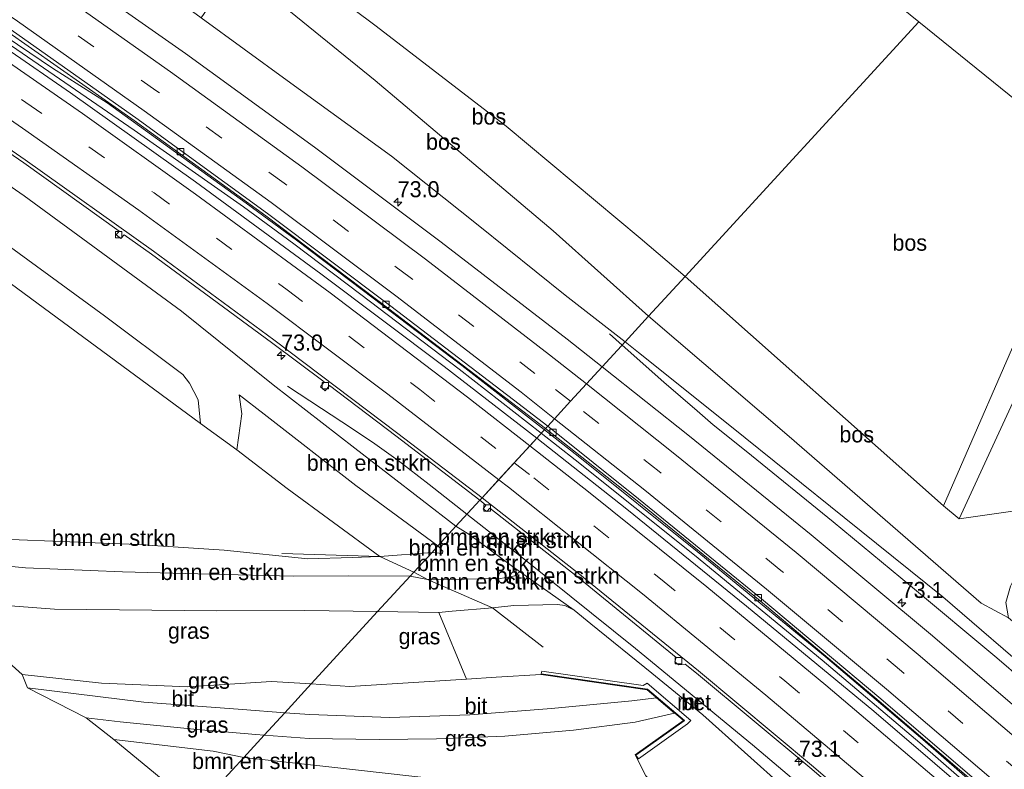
# Model space of a CAD drawing. Header units: millimetres. Extents: x 180000 to 190000, y 466229 to 468626.
# Tile 139 of 202: x 185018 to 185171, y 468093 to 468209. Entities that reach past the tile are written whole.
import ezdxf
from ezdxf.enums import TextEntityAlignment as Align

# ---------------------------------------------------------------- set-up
doc = ezdxf.new("R2010")
doc.units = ezdxf.units.MM
doc.linetypes.add('39strp', pattern=[12, 3, -9])
for name, color, linetype, lineweight in [('af-b5-muur', 8, 'muur', 18), ('af-bs-rasterhekwerk', 8, 'hekwerk', 18), ('as-bs-kilometr', 13, 'Continuous', 18), ('bp-b5-bomenstruiken', 93, 'Continuous', 18), ('bp-b5-bos', 93, 'Continuous', 18), ('bp-b5-grasland', 93, 'Continuous', 18), ('gr-bs-geleiderail', 213, 'geleiderail', 18), ('gw-bs-kruinlijn', 93, 'Continuous', 18), ('gw-bs-teenlijn', 93, 'Continuous', 18), ('kd-bs-opnamedtmgrens', 173, 'Continuous', 18), ('mk-bs-39streep 0.15', 8, '39strp', 18), ('mk-bs-streep 0.15', 8, 'Continuous', 18), ('og-bs-hulpgeometrie', 53, 'Continuous', 18), ('vh-b5-verh_soort', 8, 'Continuous', 18), ('wh-bs-kolk', 8, 'Continuous', 18)]:
    doc.layers.add(name, color=color, linetype=linetype, lineweight=lineweight)
doc.styles.add('rtw_iso', font='iso-rtw.shx')
doc.linetypes.add('geleiderail', pattern='A,2,-1,[175,RTW.shx,S=0.5,R=0,X=0,Y=0],-1', length=4)
doc.linetypes.add('hekwerk', pattern='A,7,-1.5,[1,RTW.shx,S=0.75,R=0,X=0,Y=0],-1.5', length=10)
doc.linetypes.add('muur', pattern='A,8,-1,[6,RTW.shx,S=0.75,R=90,X=0,Y=0],-1', length=10)

# ---------------------------------------------------------------- blocks, each defined once
blk = doc.blocks.new('kolk')
blk.add_lwpolyline([(-0.5, -0.5), (0.5, -0.5), (0.5, 0.5), (-0.5, 0.5)], close=True)
blk = doc.blocks.new('dtbattr-r')
at = {"style": 'rtw_iso'}
blk.add_attdef('TAG', text='', height=2.5, dxfattribs=at).set_placement((0, 0), align=Align.MIDDLE_CENTER)
blk = doc.blocks.new('hecto')
for p, q in [((0, 0.625), (-0.625, 0)), ((0, -0.625), (0, 0.625)), ((-0.625, 0), (0.625, 0)), ((0.625, 0), (0, -0.625))]:
    blk.add_line(p, q)
blk = doc.blocks.new('dtbattr')
at = {"style": 'rtw_iso'}
blk.add_attdef('TAG', (0.59, 0.87), '', height=2.5, dxfattribs=at)

msp = doc.modelspace()

# ---------------------------------------------------------------- linework, layer by layer
at = {"layer": 'af-b5-muur'}
msp.add_polyline3d([(185121.25, 468100.11, 53.06), (185113.72, 468094.74, 48.51), (185113.66, 468094.82, 47.93), (185121.16, 468100.17, 47.93), (185121.11, 468100.21, 53.19), (185115.52, 468104.93, 53.19), (185115.49, 468104.95, 47.85), (185098.99, 468107.31, 47.81), (185099.01, 468107.41, 48.22), (185115.54, 468105.05, 53.06), (185121.32, 468100.16, 53.06)], close=True, dxfattribs=at)
at = {"layer": 'af-bs-rasterhekwerk'}
for points in [[(184765.83, 468314.19, 43.49), (184805.11, 468294.77, 44.57), (184844.49, 468274.42, 45.53), (184874.89, 468257.14, 46.45), (184914.75, 468233.03, 47.47), (184922.44, 468228.24, 47.58), (184957.22, 468205.96, 48.12), (184991.76, 468184, 48.79), (185013.3, 468170.47, 49.47), (185045.96, 468146.43, 50.68)], [(185121.43, 468169.33, 50.97), (185114.4, 468175.3, 50.97), (185093.55, 468192.74, 49.56), (185073.09, 468208.43, 49.35), (185055.94, 468221.33, 48.84), (185034.61, 468236.48, 48.47), (185017.67, 468248.36, 48.17)], [(185121.43, 468169.33, 50.97), (185161.64, 468133.58, 52.91)], [(185045.96, 468146.43, 50.68), (185051.63, 468142.33, 51.32), (185059.42, 468136.27, 51.71)], [(185073.86, 468125.68, 52.1), (185059.42, 468136.27, 51.71)], [(185180.46, 468133.91, 53.08), (185164.08, 468131.57, 53), (185161.64, 468133.58, 52.91)], [(185058.61, 468126.15, 52.01), (185073.86, 468125.68, 52.1)], [(185079.16, 468123.25, 52.61), (185073.86, 468125.68, 52.1)], [(185099.32, 468111.57, 50.1), (185091.42, 468117.72, 53.12), (185081.28, 468122.14, 52.85), (185079.16, 468123.25, 52.61)], [(185113.66, 468094.82, 47.93), (185115.32, 468091.54, 47.44), (185119, 468088.11, 47.55), (185123.22, 468084.07, 47.38), (185130.76, 468077.66, 46.88), (185136.04, 468073.48, 46.49)]]:
    msp.add_polyline3d(points, dxfattribs=at)
at = {"layer": 'bp-b5-bomenstruiken'}
for points in [[(185045.57, 468150.07, 50.1), (185045.96, 468146.43, 50.68), (185013.3, 468170.47, 49.47), (184991.76, 468184, 48.79), (184957.22, 468205.96, 48.12), (184922.44, 468228.24, 47.58), (184914.75, 468233.03, 47.47), (184874.89, 468257.14, 46.45), (184844.49, 468274.42, 45.53), (184805.11, 468294.77, 44.57), (184765.83, 468314.19, 43.49), (184767.93, 468316.99, 44.06), (184808.88, 468296.73, 44.82), (184847.92, 468276.68, 45.85), (184882.21, 468257.96, 46.92), (184912.96, 468240.57, 47.62), (184948.17, 468218.42, 48.33), (184982.22, 468196.67, 48.42), (185005.72, 468181.61, 49.75), (185030.98, 468163.17, 49.68), (185043.21, 468154.06, 50.11), (185044.26, 468152.68, 50.14)], [(185246.77, 468136.88, 53.4), (185223.62, 468133.67, 53.47), (185199.07, 468131.12, 53.36), (185180.46, 468133.91, 53.08), (185164.08, 468131.57, 53), (185175.53, 468156.33, 52.44), (185189.27, 468183.33, 51.58)], [(185082, 468126.34, 52.5), (185073.86, 468125.68, 52.1), (185059.42, 468136.27, 51.71), (185051.63, 468142.33, 51.32), (185052.41, 468147.94, 51.18), (185051.98, 468150.9, 51.13), (185055.87, 468147.87, 51.33), (185070.14, 468136.76, 51.54), (185082.93, 468127.36, 52.44)], [(185049.63, 468126.69, 51.94), (185062.64, 468125.35, 52.18), (185069.58, 468125.53, 52.18), (185073.86, 468125.68, 52.1), (185079.16, 468123.25, 52.61), (185078.58, 468122.62, 52.96), (185068.95, 468122.67, 52.9), (185060.36, 468122.63, 52.51), (185047.49, 468122.92, 52.37), (185033.78, 468123.31, 52.38), (185018.68, 468123.93, 52.24), (185002.92, 468125.45, 52.01), (184996.79, 468125.39, 51.93), (184989.54, 468130.58, 50.95), (185015.08, 468128.37, 51.27), (185036.12, 468127.59, 51.67)], [(185087.91, 468129.07, 53.24), (185094.53, 468124.14, 53.41), (185095.08, 468123.51, 53.41), (185094.95, 468122.69, 53.38), (185092.68, 468122.29, 53.29), (185087.05, 468122.15, 53.06), (185081.28, 468122.14, 52.85), (185079.16, 468123.25, 52.61), (185082, 468126.34, 52.5), (185083.63, 468126.14, 52.4), (185083.67, 468126.53, 52.38), (185082.93, 468127.36, 52.44), (185085.72, 468130.4, 53.01)], [(185083.67, 468126.53, 52.38), (185083.63, 468126.14, 52.4), (185082, 468126.34, 52.5), (185082.93, 468127.36, 52.44)], [(185082, 468126.34, 52.5), (185079.16, 468123.25, 52.61), (185073.86, 468125.68, 52.1)], [(185047.49, 468122.92, 52.37), (185060.36, 468122.63, 52.51), (185068.95, 468122.67, 52.9), (185078.58, 468122.62, 52.96), (185073.53, 468117.11, 52.87), (185062.17, 468117.27, 52.69), (185048.51, 468117.26, 52.62), (185023.19, 468117.47, 52.49), (185005.3, 468118.86, 52.4), (184996.79, 468125.39, 51.93), (185002.92, 468125.45, 52.01), (185018.68, 468123.93, 52.24), (185033.78, 468123.31, 52.38)], [(185079.16, 468123.25, 52.61), (185081.28, 468122.14, 52.85), (185078.58, 468122.62, 52.96)], [(185094.53, 468124.14, 53.41), (185104.14, 468117.32, 53.6), (185102.7, 468118.09, 53.61), (185101.52, 468118.2, 53.6), (185094.72, 468118.09, 53.29), (185091.42, 468117.72, 53.12), (185081.28, 468122.14, 52.85), (185087.05, 468122.15, 53.06), (185092.68, 468122.29, 53.29), (185094.95, 468122.69, 53.38), (185095.08, 468123.51, 53.41)], [(185085.14, 468117.17, 53.02), (185083.06, 468116.98, 53.03), (185073.53, 468117.11, 52.87), (185078.58, 468122.62, 52.96), (185081.28, 468122.14, 52.85), (185091.42, 468117.72, 53.12)], [(185052.69, 468094.4, 47.63), (185045.45, 468086.52, 46.03), (185032.43, 468097.18, 47.72), (185047.93, 468095.38, 47.61)]]:
    msp.add_polyline3d(points, close=True, dxfattribs=at)
for points in [[(184897.56, 468260.01, 49.75), (184947.51, 468229.89, 50.59), (184988.95, 468202.31, 51.4), (185018.47, 468181.85, 52.03), (185042.97, 468163.91, 52.16), (185057.24, 468152.43, 52.28), (185070, 468142.57, 52.67), (185085.72, 468130.4, 53.01), (185082.93, 468127.36, 52.44), (185070.14, 468136.76, 51.54), (185055.87, 468147.87, 51.33), (185051.98, 468150.9, 51.13), (185052.41, 468147.94, 51.18), (185051.63, 468142.33, 51.32), (185045.96, 468146.43, 50.68), (185045.57, 468150.07, 50.1), (185044.26, 468152.68, 50.14), (185043.21, 468154.06, 50.11), (185030.98, 468163.17, 49.68), (185005.72, 468181.61, 49.75), (184982.22, 468196.67, 48.42), (184948.17, 468218.42, 48.33), (184912.96, 468240.57, 47.62)], [(185115.32, 468091.54, 47.44), (185113.66, 468094.82, 47.93), (185113.72, 468094.74, 48.51), (185114.16, 468094.16, 48.01), (185121.8, 468099.62, 53.17), (185122.31, 468100.17, 53.17), (185115.48, 468105.97, 53.13), (185114.89, 468105.6, 53.02), (185099.09, 468107.86, 48.22), (185099.01, 468107.41, 48.22), (185098.99, 468107.31, 47.81), (185091.97, 468106.91, 47.99), (185087.37, 468106.6, 47.93), (185083.06, 468116.98, 53.03), (185085.14, 468117.17, 53.02), (185091.42, 468117.72, 53.12), (185094.72, 468118.09, 53.29), (185101.52, 468118.2, 53.6), (185102.7, 468118.09, 53.61), (185104.14, 468117.32, 53.6), (185106.74, 468115.23, 53.58), (185116.25, 468107.53, 53.71), (185124.19, 468101.03, 53.91), (185137.13, 468089.43, 54.14)], [(185045.45, 468086.52, 46.03), (185052.69, 468094.4, 47.63), (185065.92, 468092.92, 47.6), (185083.46, 468090.94, 47.62)]]:
    msp.add_polyline3d(points, dxfattribs=at)
at = {"layer": 'bp-b5-bos'}
for points in [[(185013.2, 468304.08, 46.78), (185018.01, 468301.61, 46.78), (185022.72, 468298.61, 46.79), (185029.73, 468293.17, 47.08), (185039.21, 468285.72, 47.41), (185047.55, 468279.49, 47.7), (185062.49, 468267.73, 47.99), (185077.06, 468256.43, 48.37), (185094.19, 468243.51, 48.77), (185105.83, 468234.46, 49.1), (185108.83, 468232.56, 49.18), (185112.66, 468231.25, 49.18), (185117.02, 468230.59, 49.21), (185133.21, 468228.89, 49.62), (185157.83, 468208.99, 50.49), (185121.43, 468169.33, 50.97), (185114.4, 468175.3, 50.97), (185093.55, 468192.74, 49.56), (185073.09, 468208.43, 49.35), (185055.94, 468221.33, 48.84), (185034.61, 468236.48, 48.47), (185017.67, 468248.36, 48.17)], [(185208.77, 468078.53, 55.17), (185192.13, 468093.04, 54.99), (185176.98, 468106.15, 54.73), (185161.56, 468119.44, 54.61), (185146.17, 468131.75, 54.34), (185128.63, 468145.87, 54.1), (185114.18, 468157.46, 53.75), (185112.07, 468159.12, 53.73), (185115.73, 468163.11, 52.2), (185137.63, 468144.36, 52.82), (185167.49, 468118.43, 53.21), (185171.77, 468116.12, 53.04), (185175.59, 468112.93, 51.04), (185175.7, 468112.59, 51.04), (185175.75, 468112.5, 47.84), (185177.98, 468110.88, 47.7), (185180.89, 468108.6, 47.76), (185182.3, 468107.73, 47.62), (185197.98, 468106.94, 47.66), (185214.16, 468106.89, 47.66), (185218.32, 468105.43, 49.64), (185216.52, 468098.42, 50.68), (185215.45, 468096.11, 50.2), (185213.67, 468088.18, 51.28)]]:
    msp.add_polyline3d(points, dxfattribs=at)
for points in [[(185069.58, 468125.53, 52.18), (185062.64, 468125.35, 52.18), (185049.63, 468126.69, 51.94), (185036.12, 468127.59, 51.67), (185015.08, 468128.37, 51.27), (184989.54, 468130.58, 50.95), (184842.97, 468224.82, 47.23), (184886.05, 468227.62, 47.53), (184913.76, 468228.55, 47.5), (184922.44, 468228.24, 47.58), (184957.22, 468205.96, 48.12), (184991.76, 468184, 48.79), (185013.3, 468170.47, 49.47), (185045.96, 468146.43, 50.68), (185051.63, 468142.33, 51.32), (185059.42, 468136.27, 51.71), (185073.86, 468125.68, 52.1)], [(185121.43, 468169.33, 50.97), (185115.73, 468163.11, 52.2), (185100.85, 468176.4, 51.42), (185073.15, 468199.83, 49.89), (185051.47, 468217.46, 49.17), (185055.94, 468221.33, 48.84), (185073.09, 468208.43, 49.35), (185093.55, 468192.74, 49.56), (185114.4, 468175.3, 50.97)], [(185115.73, 468163.11, 52.2), (185112.07, 468159.12, 53.73), (185102.75, 468166.42, 53.61), (185089.2, 468177.32, 53.33), (185075.69, 468188.04, 52.9), (185059.46, 468199.81, 52.59), (185046.05, 468209.61, 52.36), (185051.47, 468217.46, 49.17), (185073.15, 468199.83, 49.89), (185100.85, 468176.4, 51.42)], [(185175.41, 468165.15, 51.91), (185161.64, 468133.58, 52.91), (185121.43, 468169.33, 50.97), (185157.83, 468208.99, 50.49), (185185.96, 468186.25, 51.48)], [(185161.64, 468133.58, 52.91), (185164.08, 468131.57, 53), (185180.46, 468133.91, 53.08), (185199.07, 468131.12, 53.36), (185181.55, 468128.18, 53.35), (185174.04, 468124.45, 52.99), (185173.2, 468123.36, 52.98), (185172.08, 468121.1, 53.05), (185171.38, 468118.55, 53.01), (185171.77, 468116.12, 53.04), (185167.49, 468118.43, 53.21), (185137.63, 468144.36, 52.82), (185115.73, 468163.11, 52.2), (185121.43, 468169.33, 50.97)]]:
    msp.add_polyline3d(points, close=True, dxfattribs=at)
at = {"layer": 'bp-b5-grasland'}
for points in [[(184918.25, 468293.12, 50.06), (184949.73, 468273.66, 50.79), (184979.43, 468254.71, 51.37), (184999.69, 468241.08, 51.73), (185017.91, 468228.82, 51.96), (185042.79, 468212, 52.3), (185046.05, 468209.61, 52.36), (185059.46, 468199.81, 52.59), (185075.69, 468188.04, 52.9), (185089.2, 468177.32, 53.33), (185102.75, 468166.42, 53.61), (185112.07, 468159.12, 53.73), (185108.48, 468155.21, 53.86), (185103.07, 468159.53, 53.82), (185083.43, 468174.65, 53.51), (185063.68, 468189.45, 53.17), (185043.63, 468204.02, 52.81), (185023.55, 468218.18, 52.37), (185003.43, 468231.96, 52.06), (184982.78, 468245.72, 51.77), (184963.04, 468258.57, 51.32), (184941.48, 468272.1, 50.98), (184920.26, 468285.04, 50.49)], [(184913.06, 468273.98, 50), (184934.24, 468261.1, 50.44), (184954.64, 468248.34, 50.83), (184975.53, 468234.8, 51.18), (184995.76, 468221.2, 51.58), (185015.62, 468207.63, 51.94), (185035.6, 468193.62, 52.29), (185056.11, 468178.77, 52.72), (185075.29, 468164.26, 53.01), (185094.4, 468149.7, 53.31), (185099.67, 468145.61, 53.36), (185098.3, 468144.11, 53.68), (185083.91, 468155.3, 53.37), (185064.68, 468169.74, 53.05), (185045.15, 468184.05, 52.72), (185025.7, 468197.91, 52.44), (185005.82, 468211.62, 52.02), (184985.79, 468225.09, 51.65), (184965.6, 468238.1, 51.31), (184944.9, 468251.13, 50.87), (184924.55, 468263.5, 50.5)], [(185001.63, 468198.52, 51.58), (185018.42, 468186.99, 51.92), (185033.3, 468176.39, 52.1), (185032.84, 468175.79, 52.1), (185033.56, 468175.23, 52.1), (185034.07, 468175.77, 52.12), (185038.33, 468172.77, 52.28), (185057, 468159, 52.65), (185065.22, 468152.89, 52.75), (185064.66, 468152.12, 52.77), (185065.35, 468151.52, 52.77), (185066.05, 468152.33, 52.81), (185076.36, 468144.49, 52.94), (185089.45, 468134.47, 53.22), (185085.72, 468130.4, 53.01), (185070, 468142.57, 52.67), (185057.24, 468152.43, 52.28), (185042.97, 468163.91, 52.16), (185018.47, 468181.85, 52.03), (184988.95, 468202.31, 51.4)], [(185197.05, 468081.14, 55.2), (185178.64, 468097.32, 54.86), (185159.93, 468113.32, 54.7), (185141.04, 468129.09, 54.42), (185122.11, 468144.46, 54.1), (185108.48, 468155.21, 53.86), (185112.07, 468159.12, 53.73), (185114.18, 468157.46, 53.75), (185128.63, 468145.87, 54.1), (185146.17, 468131.75, 54.34), (185161.56, 468119.44, 54.61), (185176.98, 468106.15, 54.73), (185192.13, 468093.04, 54.99), (185208.77, 468078.53, 55.17)], [(185169.8, 468085.32, 54.88), (185150.82, 468101.6, 54.52), (185130.99, 468117.97, 54.28), (185112.36, 468133.05, 53.96), (185098.3, 468144.11, 53.68), (185099.67, 468145.61, 53.36), (185113.95, 468134.38, 53.62), (185133.08, 468118.78, 53.91), (185151.63, 468103.17, 54.28), (185170.58, 468086.98, 54.51)], [(185137.13, 468089.43, 54.14), (185124.19, 468101.03, 53.91), (185116.25, 468107.53, 53.71), (185106.74, 468115.23, 53.58), (185104.14, 468117.32, 53.6), (185094.53, 468124.14, 53.41), (185087.91, 468129.07, 53.24), (185085.72, 468130.4, 53.01), (185089.45, 468134.47, 53.22), (185090.4, 468133.7, 53.21), (185089.98, 468133.13, 53.21), (185090.52, 468132.71, 53.21), (185091.01, 468133.21, 53.22), (185104.43, 468122.66, 53.58), (185120, 468109.98, 53.72), (185119.83, 468109.29, 53.72), (185120.36, 468108.83, 53.72), (185121.41, 468108.95, 53.76), (185123.21, 468107.51, 53.79), (185141.16, 468092.6, 54.18), (185152.35, 468082.92, 54.25)], [(185083.46, 468090.94, 47.62), (185065.92, 468092.92, 47.6), (185052.69, 468094.4, 47.63), (185055.88, 468097.88, 47.9), (185062.87, 468097.36, 47.9), (185073.79, 468097.19, 47.92), (185082.69, 468097.28, 47.9), (185093.36, 468097.73, 47.9), (185104.02, 468098.64, 47.86), (185113.61, 468099.9, 47.9), (185119.74, 468101.3, 47.93), (185116.94, 468103.67, 47.9), (185113.13, 468103.24, 47.89), (185100.63, 468102, 47.95), (185087.9, 468101.04, 47.98), (185075.43, 468100.63, 47.91), (185062.98, 468101.07, 47.95), (185059.08, 468101.37, 47.94), (185063.18, 468105.84, 47.95), (185069.21, 468105.44, 47.94), (185087.37, 468106.6, 47.93), (185091.97, 468106.91, 47.99), (185098.99, 468107.31, 47.81), (185115.49, 468104.95, 47.85), (185115.52, 468104.93, 53.19), (185121.11, 468100.21, 53.19), (185121.16, 468100.17, 47.93), (185113.66, 468094.82, 47.93), (185115.32, 468091.54, 47.44)]]:
    msp.add_polyline3d(points, dxfattribs=at)
for points in [[(185175.53, 468156.33, 52.44), (185164.08, 468131.57, 53), (185161.64, 468133.58, 52.91), (185175.41, 468165.15, 51.91), (185185.96, 468186.25, 51.48), (185189.27, 468183.33, 51.58)], [(185023.19, 468117.47, 52.49), (185048.51, 468117.26, 52.62), (185062.17, 468117.27, 52.69), (185073.53, 468117.11, 52.87), (185063.18, 468105.84, 47.95), (185057, 468106.25, 47.96), (185043.96, 468105.4, 47.96), (185030.52, 468105.97, 47.93), (185018.16, 468107.34, 47.93), (185005.3, 468118.86, 52.4)], [(185087.37, 468106.6, 47.93), (185069.21, 468105.44, 47.94), (185063.18, 468105.84, 47.95), (185073.53, 468117.11, 52.87), (185083.06, 468116.98, 53.03)], [(185030.52, 468105.97, 47.93), (185043.96, 468105.4, 47.96), (185057, 468106.25, 47.96), (185063.18, 468105.84, 47.95), (185059.08, 468101.37, 47.94), (185052.49, 468101.87, 47.92), (185037.13, 468103.02, 47.98), (185019.02, 468105.23, 47.98), (185018.16, 468107.34, 47.93)], [(185055.88, 468097.88, 47.9), (185052.69, 468094.4, 47.63), (185047.93, 468095.38, 47.61), (185032.43, 468097.18, 47.72), (185028.17, 468100.58, 47.87), (185033.46, 468099.97, 47.88), (185045.45, 468098.74, 47.92), (185054.54, 468097.98, 47.9)]]:
    msp.add_polyline3d(points, close=True, dxfattribs=at)
at = {"layer": 'gr-bs-geleiderail'}
for points in [[(184785.74, 468340.69, 48.32), (184816.05, 468325.47, 48.87), (184847.56, 468308.78, 49.53), (184876.75, 468292.64, 50.1), (184901.15, 468278.65, 50.55), (184927.13, 468263.11, 51.44), (184938.79, 468256.02, 51.52), (184966.04, 468238.82, 51.95), (184988.18, 468224.45, 52.39), (185014.86, 468206.38, 52.84), (185035.64, 468192.11, 53.25), (185052.65, 468180.14, 53.29)], [(184786.21, 468341.31, 48.34), (184806.68, 468331.05, 48.93), (184844.42, 468311.37, 49.56), (184881.75, 468290.6, 50.46), (184930.17, 468262.18, 51.36), (184988.68, 468224.93, 52.32), (185022.9, 468201.74, 53.09), (185031.39, 468196.33, 52.98)], [(185099.5, 468145.42, 54.26), (185086.65, 468155.43, 53.95), (185071.33, 468167.06, 53.79), (185060.9, 468174.97, 53.49), (185053.07, 468180.72, 53.33), (185031.39, 468196.33, 52.98)], [(185099.01, 468144.89, 54.22), (185086.21, 468154.86, 53.91), (185070.9, 468166.49, 53.75), (185060.48, 468174.4, 53.45), (185052.65, 468180.14, 53.29)], [(185109.64, 468160.38, 53.73), (185111.62, 468158.63, 53.88)], [(185111.62, 468158.63, 53.88), (185118.12, 468152.87, 54.36), (185123.3, 468148.39, 54.56), (185125.78, 468146.22, 54.79), (185130.91, 468142.09, 54.79), (185144.45, 468131.11, 54.86), (185156.49, 468121.12, 55.15), (185169.94, 468109.91, 55.24), (185182.28, 468099.34, 55.33), (185194.83, 468088.21, 55.46), (185207.98, 468076.38, 55.83), (185219.68, 468065.74, 56.18), (185229.29, 468057.04, 56.17), (185239.96, 468047.1, 56.36), (185253.43, 468034.16, 56.75), (185265.24, 468022.66, 56.92), (185274.15, 468013.74, 57.24), (185282.53, 468005.27, 57.32), (185299.41, 467987.64, 57.48), (185316.01, 467970.29, 57.61), (185329.41, 467956.47, 57.59), (185346.26, 467939.67, 57.5)], [(185087.44, 468132.28, 53.78), (185081.56, 468136.92, 53.64), (185076.72, 468140.64, 53.51), (185073.08, 468143.25, 53.35), (185069.45, 468145.68, 53.14), (185064.79, 468148.75, 52.85), (185059.49, 468152.21, 52.59)], [(185099.01, 468144.89, 54.22), (185104.29, 468140.77, 54.35), (185122.86, 468125.92, 54.63), (185142.75, 468109.55, 55), (185157.98, 468096.68, 55.08), (185169.8, 468086.35, 55.33), (185185.63, 468072.61, 55.67), (185203, 468056.86, 55.91), (185221.48, 468040.11, 56.3), (185236.86, 468025.89, 56.39), (185244.49, 468018.75, 56.58), (185262.61, 468001.42, 56.66), (185282.61, 467981.98, 57.16), (185302.66, 467962.25, 57.44), (185336.6, 467928.78, 57.55)], [(185099.5, 468145.42, 54.26), (185104.74, 468141.34, 54.39), (185123.31, 468126.47, 54.67), (185143.21, 468110.1, 55.04), (185158.45, 468097.22, 55.13), (185170.27, 468086.89, 55.37), (185186.11, 468073.15, 55.71), (185203.48, 468057.4, 55.95), (185221.97, 468040.64, 56.34), (185237.35, 468026.42, 56.43), (185244.99, 468019.27, 56.62), (185263.11, 468001.93, 56.7), (185283.11, 467982.49, 57.2), (185303.16, 467962.76, 57.49), (185337.1, 467929.29, 57.59)], [(185087.44, 468132.28, 53.78), (185096.8, 468124.9, 54.02), (185113.7, 468111.38, 54.35), (185131.93, 468096.37, 54.66), (185150.14, 468080.96, 54.9), (185171.18, 468062.55, 55.27), (185175.51, 468058.73, 55.32), (185185.77, 468049.58, 55.26), (185196.65, 468039.71, 55.6), (185211.46, 468026.16, 55.84), (185227.1, 468011.41, 56.13), (185242.73, 467996.63, 56.41), (185256.57, 467983.24, 56.74), (185265.97, 467973.67, 56.84), (185276.68, 467962.57, 56.98), (185290.39, 467948.76, 57.11), (185306.51, 467932.62, 57.2), (185326.46, 467912.75, 57.4)]]:
    msp.add_polyline3d(points, dxfattribs=at)
at = {"layer": 'gw-bs-kruinlijn'}
for points in [[(185018.47, 468181.85, 52.03), (184988.95, 468202.31, 51.4), (184947.51, 468229.89, 50.59), (184897.56, 468260.01, 49.75), (184847.07, 468288.15, 48.76), (184811.85, 468306.07, 47.86)], [(185112.07, 468159.12, 53.73), (185102.75, 468166.42, 53.61), (185089.2, 468177.32, 53.33), (185075.69, 468188.04, 52.9), (185059.46, 468199.81, 52.59), (185046.05, 468209.61, 52.36), (185042.79, 468212, 52.3)], [(185085.72, 468130.4, 53.01), (185070, 468142.57, 52.67), (185057.24, 468152.43, 52.28), (185042.97, 468163.91, 52.16), (185018.47, 468181.85, 52.03)], [(185255.23, 468045.63, 55.76), (185251.71, 468046.12, 55.74), (185247.36, 468047.34, 55.74), (185243.53, 468049.14, 55.74), (185240.99, 468050.35, 55.7), (185237.55, 468052.63, 55.7), (185231.73, 468057.79, 55.69), (185221.62, 468067.51, 55.26), (185214.72, 468074.1, 55.29), (185208.77, 468078.53, 55.17), (185192.13, 468093.04, 54.99), (185176.98, 468106.15, 54.73), (185161.56, 468119.44, 54.61), (185146.17, 468131.75, 54.34), (185128.63, 468145.87, 54.1), (185114.18, 468157.46, 53.75), (185112.07, 468159.12, 53.73)], [(185051.63, 468142.33, 51.32), (185052.41, 468147.94, 51.18), (185051.98, 468150.9, 51.13)], [(185085.72, 468130.4, 53.01), (185087.91, 468129.07, 53.24), (185094.53, 468124.14, 53.41), (185095.08, 468123.51, 53.41), (185094.95, 468122.69, 53.38), (185092.68, 468122.29, 53.29), (185087.05, 468122.15, 53.06), (185081.28, 468122.14, 52.85), (185078.58, 468122.62, 52.96)], [(185078.58, 468122.62, 52.96), (185068.95, 468122.67, 52.9), (185060.36, 468122.63, 52.51), (185047.49, 468122.92, 52.37), (185033.78, 468123.31, 52.38), (185018.68, 468123.93, 52.24), (185002.92, 468125.45, 52.01), (184996.79, 468125.39, 51.93)], [(185005.3, 468118.86, 52.4), (185023.19, 468117.47, 52.49), (185048.51, 468117.26, 52.62), (185062.17, 468117.27, 52.69), (185073.53, 468117.11, 52.87)], [(185073.53, 468117.11, 52.87), (185083.06, 468116.98, 53.03), (185085.14, 468117.17, 53.02), (185091.42, 468117.72, 53.12), (185094.72, 468118.09, 53.29), (185101.52, 468118.2, 53.6), (185102.7, 468118.09, 53.61), (185104.14, 468117.32, 53.6), (185106.74, 468115.23, 53.58)], [(185106.74, 468115.23, 53.58), (185116.25, 468107.53, 53.71), (185124.19, 468101.03, 53.91), (185137.13, 468089.43, 54.14)], [(185052.69, 468094.4, 47.63), (185047.93, 468095.38, 47.61), (185032.43, 468097.18, 47.72)], [(185111.52, 468089.66, 47.65), (185112.4, 468085.99, 47.63), (185112.54, 468084.41, 47.61), (185111.46, 468083.7, 47.59), (185098.79, 468083.45, 47.54), (185096.76, 468084.22, 47.53), (185094.05, 468087.53, 47.54), (185091.19, 468089.34, 47.58), (185083.46, 468090.94, 47.62), (185065.92, 468092.92, 47.6), (185052.69, 468094.4, 47.63)]]:
    msp.add_polyline3d(points, dxfattribs=at)
at = {"layer": 'gw-bs-teenlijn'}
for points in [[(185115.73, 468163.11, 52.2), (185100.85, 468176.4, 51.42), (185073.15, 468199.83, 49.89), (185051.47, 468217.46, 49.17)], [(185045.96, 468146.43, 50.68), (185045.57, 468150.07, 50.1), (185044.26, 468152.68, 50.14), (185043.21, 468154.06, 50.11), (185030.98, 468163.17, 49.68), (185005.72, 468181.61, 49.75)], [(185115.73, 468163.11, 52.2), (185137.63, 468144.36, 52.82), (185167.49, 468118.43, 53.21)], [(185051.98, 468150.9, 51.13), (185055.87, 468147.87, 51.33), (185070.14, 468136.76, 51.54), (185082.93, 468127.36, 52.44)], [(184989.54, 468130.58, 50.95), (185015.08, 468128.37, 51.27), (185036.12, 468127.59, 51.67), (185049.63, 468126.69, 51.94), (185062.64, 468125.35, 52.18), (185069.58, 468125.53, 52.18), (185073.86, 468125.68, 52.1), (185082, 468126.34, 52.5)], [(185082, 468126.34, 52.5), (185083.63, 468126.14, 52.4), (185083.67, 468126.53, 52.38), (185082.93, 468127.36, 52.44)], [(185171.77, 468116.12, 53.04), (185167.49, 468118.43, 53.21)], [(185018.16, 468107.34, 47.93), (185030.52, 468105.97, 47.93), (185043.96, 468105.4, 47.96), (185057, 468106.25, 47.96), (185063.18, 468105.84, 47.95)], [(185063.18, 468105.84, 47.95), (185069.21, 468105.44, 47.94), (185087.37, 468106.6, 47.93), (185091.97, 468106.91, 47.99)], [(185098.99, 468107.31, 47.81), (185091.97, 468106.91, 47.99)]]:
    msp.add_polyline3d(points, dxfattribs=at)
at = {"layer": 'kd-bs-opnamedtmgrens'}
for points in [[(185157.83, 468208.99, 50.49), (185133.21, 468228.89, 49.62), (185129.62, 468231.8, 49.49), (184952.89, 468356.82, 44.59), (184950.47, 468358.18, 44.58), (184840.46, 468413.5, 42.33)], [(185045.45, 468086.52, 46.03), (185032.43, 468097.18, 47.72), (185028.17, 468100.58, 47.87), (185019.02, 468105.23, 47.98), (185018.16, 468107.34, 47.93), (185005.3, 468118.86, 52.4), (184996.79, 468125.39, 51.93), (184989.54, 468130.58, 50.95), (184842.97, 468224.82, 47.23), (184837.45, 468228.08, 47.24), (184737.99, 468277.16, 44.77)], [(185417.42, 467971.32, 51.26), (185409.54, 467978.89, 56.67), (185335.96, 468053.3, 55.7), (185321.28, 468067.18, 46.83), (185319.2, 468069.21, 46.69), (185318.08, 468070.33, 46.77), (185306.78, 468081.29, 46.81), (185302.29, 468084.66, 47.21), (185302.08, 468086.12, 47.21), (185298.5, 468088.15, 47.09), (185298.29, 468089.64, 47.09), (185294.97, 468092.52, 46.76), (185285.76, 468101.58, 46.86), (185277.1, 468110.16, 50.71), (185274.84, 468112.23, 50.44), (185270.43, 468115.49, 48.29), (185266.23, 468120.09, 48.52), (185263.09, 468123.03, 48.38), (185260.06, 468126.17, 48.45), (185246.77, 468136.88, 53.4), (185189.27, 468183.33, 51.58), (185185.96, 468186.25, 51.48), (185157.83, 468208.99, 50.49)]]:
    msp.add_polyline3d(points, dxfattribs=at)
at = {"layer": 'mk-bs-39streep 0.15'}
for points in [[(185103.58, 468149.87, 53.74), (185098.03, 468154.2, 53.72), (185078.61, 468169.14, 53.37), (185059, 468183.82, 53.03), (185039.16, 468198.18, 52.6), (185019.12, 468212.27, 52.24), (184998.87, 468226.11, 51.92), (184978.45, 468239.78, 51.55), (184957.81, 468253.09, 51.13), (184937.15, 468266.14, 50.76), (184916.16, 468278.9, 50.32), (184895.03, 468291.33, 49.93), (184873.74, 468303.5, 49.44), (184852.28, 468315.39, 49.08), (184830.69, 468326.96, 48.64), (184808.9, 468338.32, 48.16), (184790.74, 468347.34, 47.72)], [(184781.13, 468334.56, 47.45), (184787.72, 468331.44, 47.59), (184809.27, 468320.85, 48.04), (184831.57, 468309.48, 48.49), (184856.17, 468296.46, 49), (184876.86, 468285.09, 49.43), (184898.62, 468272.73, 49.85), (184917.45, 468261.7, 50.24), (184937.84, 468249.36, 50.64), (184955.85, 468238.15, 50.99), (184977.07, 468224.52, 51.39), (184998.28, 468210.45, 51.78), (185018.77, 468196.42, 52.16), (185038.72, 468182.32, 52.52), (185059.45, 468167.22, 52.9), (185080.09, 468151.69, 53.26), (185094.81, 468140.31, 53.54)], [(185377.59, 467897.1, 57.56), (185368.49, 467906.3, 57.44), (185351.31, 467923.59, 57.3), (185333.99, 467940.86, 57.08), (185316.57, 467958.06, 56.95), (185299.12, 467975.21, 56.72), (185281.64, 467992.24, 56.51), (185264.05, 468009.27, 56.24), (185246.34, 468026.17, 56), (185228.41, 468042.84, 55.77), (185210.37, 468059.41, 55.44), (185192.15, 468075.76, 55.19), (185173.76, 468091.89, 54.91), (185155.13, 468107.82, 54.65), (185136.33, 468123.53, 54.29), (185117.36, 468138.94, 53.97), (185103.58, 468149.87, 53.74)], [(185094.81, 468140.31, 53.54), (185097.83, 468137.96, 53.59), (185117.57, 468122.23, 53.94), (185136.92, 468106.34, 54.26), (185159.43, 468087.3, 54.65), (185183.16, 468066.64, 55.07), (185209.55, 468042.92, 55.48), (185234.13, 468020.22, 55.86), (185258.17, 467997.5, 56.23), (185288.17, 467968.5, 56.67), (185317, 467940.06, 57.05), (185351.29, 467905.69, 57.46), (185369.45, 467887.28, 57.67)]]:
    msp.add_polyline3d(points, dxfattribs=at)
at = {"layer": 'mk-bs-streep 0.15'}
for points in [[(185106.07, 468152.58, 53.77), (185100.32, 468157.08, 53.73), (185081, 468172, 53.12), (185061.73, 468186.4, 53.01), (185041.29, 468201.16, 52.76), (185021.53, 468215.13, 52.2), (185001.07, 468229.1, 51.9), (184980.86, 468242.6, 51.59), (184960.63, 468255.73, 51.13), (184939.51, 468268.95, 50.87), (184918.31, 468281.9, 50.43), (184897.4, 468294.2, 49.9), (184875.85, 468306.57, 49.29), (184853.94, 468318.7, 49.01), (184832.83, 468329.98, 48.32), (184810.92, 468341.43, 48.09), (184793.01, 468350.37, 47.78)], [(185101.09, 468147.16, 53.61), (185095.87, 468151.27, 53.45), (185076.36, 468166.28, 53.2), (185056.93, 468180.85, 52.77), (185037.17, 468195.13, 52.39), (185017.43, 468209.06, 52.03), (184996.92, 468223.08, 51.8), (184976.69, 468236.57, 51.36), (184955.72, 468250.14, 51.01), (184935.36, 468262.95, 50.6), (184914.5, 468275.64, 50.21), (184893.02, 468288.31, 49.71), (184871.7, 468300.51, 49.28), (184850.59, 468312.15, 48.82), (184829.1, 468323.67, 48.38), (184807.02, 468335.19, 47.97), (184788.56, 468344.44, 47.54)], [(184783.35, 468337.51, 47.58), (184787.33, 468335.63, 47.66), (184811.57, 468323.73, 48.17), (184831.6, 468313.51, 48.58), (184852.42, 468302.57, 49), (184877.59, 468288.82, 49.52), (184901.18, 468275.41, 49.98), (184922.65, 468262.79, 50.41), (184943.5, 468250.11, 50.82), (184962.65, 468238.12, 51.2), (184985.49, 468223.31, 51.63), (185007.67, 468208.43, 52.03), (185027.55, 468194.67, 52.39), (185045.16, 468182.12, 52.73), (185066.13, 468166.76, 53.1), (185087.55, 468150.5, 53.47), (185097.23, 468142.94, 53.65)], [(184778.92, 468331.62, 47.33), (184786.33, 468328.12, 47.5), (184811.53, 468315.69, 48.02), (184833.79, 468304.27, 48.46), (184853.53, 468293.79, 48.86), (184872.71, 468283.29, 49.27), (184892.97, 468271.84, 49.67), (184912.47, 468260.46, 50.06), (184933.28, 468247.96, 50.47), (184955.41, 468234.19, 50.9), (184975.71, 468221.14, 51.29), (184999.43, 468205.36, 51.74), (185018.23, 468192.43, 52.08), (185036.33, 468179.63, 52.41), (185056.31, 468165.08, 52.77), (185075.14, 468150.96, 53.11), (185092.38, 468137.66, 53.43)], [(185379.94, 467899.94, 57.42), (185371.06, 467908.93, 57.37), (185353.89, 467926.2, 57.33), (185336.76, 467943.29, 57.05), (185319.06, 467960.77, 56.89), (185301.83, 467977.69, 56.68), (185284.75, 467994.33, 56.51), (185266.61, 468011.97, 56.26), (185249.08, 468028.69, 55.98), (185230.99, 468045.52, 55.77), (185212.73, 468062.27, 55.51), (185194.71, 468078.44, 55.21), (185176.22, 468094.59, 55.01), (185157.73, 468110.44, 54.74), (185138.73, 468126.31, 54.41), (185119.83, 468141.63, 54.03), (185106.07, 468152.58, 53.77)], [(185375.27, 467894.3, 57.55), (185366.34, 467903.36, 57.44), (185349.23, 467920.53, 57.31), (185331.54, 467938.2, 57.02), (185314.28, 467955.21, 56.76), (185296.88, 467972.28, 56.57), (185279.15, 467989.6, 56.35), (185261.63, 468006.54, 56.06), (185244.02, 468023.34, 55.84), (185225.93, 468040.23, 55.44), (185208.05, 468056.64, 55.24), (185189.87, 468072.92, 55), (185171.56, 468088.97, 54.73), (185152.8, 468105.02, 54.47), (185134.1, 468120.63, 54.14), (185115.16, 468136.04, 53.7), (185101.09, 468147.16, 53.61)], [(185097.23, 468142.94, 53.65), (185106.38, 468135.79, 53.82), (185124.82, 468120.96, 54.13), (185143.32, 468105.65, 54.44), (185163.63, 468088.42, 54.79), (185183.75, 468070.88, 55.13), (185205.34, 468051.59, 55.45), (185228.77, 468030.11, 55.82), (185254.08, 468006.34, 56.21), (185278.8, 467982.6, 56.58), (185306.86, 467955.19, 56.96), (185341.11, 467921.06, 57.39), (185371.76, 467890.07, 57.77)], [(185092.38, 468137.66, 53.43), (185093.91, 468136.48, 53.46), (185114.76, 468119.87, 53.82), (185133.99, 468104.11, 54.16), (185156.75, 468084.87, 54.56), (185178.92, 468065.59, 54.95), (185203.81, 468043.29, 55.34), (185222.33, 468026.29, 55.64)]]:
    msp.add_polyline3d(points, dxfattribs=at)
at = {"layer": 'og-bs-hulpgeometrie'}
msp.add_polyline3d([(185045.45, 468086.52, 46.03), (185052.69, 468094.4, 47.63), (185055.88, 468097.88, 47.9), (185059.08, 468101.37, 47.94), (185063.18, 468105.84, 47.95), (185073.53, 468117.11, 52.87), (185078.58, 468122.62, 52.96), (185079.16, 468123.25, 52.61), (185082, 468126.34, 52.5), (185082.93, 468127.36, 52.44), (185085.72, 468130.4, 53.01), (185089.45, 468134.47, 53.22), (185089.8, 468134.84, 53.26), (185092.31, 468137.59, 53.38), (185094.75, 468140.25, 53.63), (185097.32, 468143.04, 53.56), (185098.3, 468144.11, 53.68), (185099.67, 468145.61, 53.36), (185100.03, 468146, 53.38), (185101.09, 468147.16, 53.61), (185103.58, 468149.87, 53.74), (185106.07, 468152.58, 53.77), (185108.48, 468155.21, 53.86), (185112.07, 468159.12, 53.73), (185115.73, 468163.11, 52.2), (185121.43, 468169.33, 50.97), (185157.83, 468208.99, 50.49)], dxfattribs=at)
at = {"layer": 'vh-b5-verh_soort'}
for points in [[(184913.29, 468274.37, 50.04), (184934.5, 468261.48, 50.5), (184954.92, 468248.74, 50.88), (184975.78, 468235.22, 51.24), (184996.09, 468221.68, 51.6), (185015.94, 468208.08, 51.97), (185035.89, 468194.02, 52.31), (185056.39, 468179.14, 52.74), (185075.59, 468164.66, 53.05), (185094.71, 468150.07, 53.37), (185100.03, 468146, 53.38), (185099.67, 468145.61, 53.36), (185094.4, 468149.7, 53.31), (185075.29, 468164.26, 53.01), (185056.11, 468178.77, 52.72), (185035.6, 468193.62, 52.29), (185015.62, 468207.63, 51.94), (184995.76, 468221.2, 51.58), (184975.53, 468234.8, 51.18), (184954.64, 468248.34, 50.83), (184934.24, 468261.1, 50.44), (184913.06, 468273.98, 50)], [(184924.55, 468263.5, 50.5), (184944.9, 468251.13, 50.87), (184965.6, 468238.1, 51.31), (184985.79, 468225.09, 51.65), (185005.82, 468211.62, 52.02), (185025.7, 468197.91, 52.44), (185045.15, 468184.05, 52.72), (185064.68, 468169.74, 53.05), (185083.91, 468155.3, 53.37), (185098.3, 468144.11, 53.68), (185097.32, 468143.04, 53.56), (185094.75, 468140.25, 53.63), (185092.31, 468137.59, 53.38), (185089.8, 468134.84, 53.26), (185076.67, 468144.86, 52.95), (185057.36, 468159.46, 52.68), (185038.63, 468173.23, 52.3), (185018.65, 468187.45, 52), (184998.54, 468201.34, 51.63), (184978.94, 468214.5, 51.31), (184958.87, 468227.48, 50.86), (184938.71, 468240.14, 50.48), (184918.09, 468252.64, 50.15)], [(185003.43, 468231.96, 52.06), (185023.55, 468218.18, 52.37), (185043.63, 468204.02, 52.81), (185063.68, 468189.45, 53.17), (185083.43, 468174.65, 53.51), (185103.07, 468159.53, 53.82), (185108.48, 468155.21, 53.86), (185106.07, 468152.58, 53.77), (185103.58, 468149.87, 53.74), (185101.09, 468147.16, 53.61), (185100.03, 468146, 53.38), (185094.71, 468150.07, 53.37), (185075.59, 468164.66, 53.05), (185056.39, 468179.14, 52.74), (185035.89, 468194.02, 52.31), (185015.94, 468208.08, 51.97)], [(184998.54, 468201.34, 51.63), (185018.65, 468187.45, 52), (185038.63, 468173.23, 52.3), (185057.36, 468159.46, 52.68), (185076.67, 468144.86, 52.95), (185089.8, 468134.84, 53.26), (185089.45, 468134.47, 53.22), (185076.36, 468144.49, 52.94), (185066.05, 468152.33, 52.81), (185065.35, 468151.52, 52.77), (185064.66, 468152.12, 52.77), (185065.22, 468152.89, 52.75), (185057, 468159, 52.65), (185038.33, 468172.77, 52.28), (185034.07, 468175.77, 52.12), (185033.56, 468175.23, 52.1), (185032.84, 468175.79, 52.1), (185033.3, 468176.39, 52.1), (185018.42, 468186.99, 51.92), (185001.63, 468198.52, 51.58)], [(185170.86, 468087.27, 54.58), (185151.89, 468103.52, 54.33), (185133.32, 468119.09, 53.93), (185114.16, 468134.69, 53.65), (185100.03, 468146, 53.38), (185101.09, 468147.16, 53.61), (185103.58, 468149.87, 53.74), (185106.07, 468152.58, 53.77), (185108.48, 468155.21, 53.86), (185122.11, 468144.46, 54.1), (185141.04, 468129.09, 54.42), (185159.93, 468113.32, 54.7), (185178.64, 468097.32, 54.86), (185197.05, 468081.14, 55.2)], [(185170.58, 468086.98, 54.51), (185151.63, 468103.17, 54.28), (185133.08, 468118.78, 53.91), (185113.95, 468134.38, 53.62), (185099.67, 468145.61, 53.36), (185100.03, 468146, 53.38), (185114.16, 468134.69, 53.65), (185133.32, 468119.09, 53.93), (185151.89, 468103.52, 54.33), (185170.86, 468087.27, 54.58)], [(185160.22, 468076.81, 54.49), (185141.42, 468092.96, 54.21), (185123.49, 468107.89, 53.8), (185104.74, 468123.09, 53.57), (185089.8, 468134.84, 53.26), (185098.3, 468144.11, 53.68), (185112.36, 468133.05, 53.96), (185130.99, 468117.97, 54.28), (185150.82, 468101.6, 54.52), (185169.8, 468085.32, 54.88)], [(185152.35, 468082.92, 54.25), (185141.16, 468092.6, 54.18), (185123.21, 468107.51, 53.79), (185121.41, 468108.95, 53.76), (185120.36, 468108.83, 53.72), (185119.83, 468109.29, 53.72), (185120, 468109.98, 53.72), (185104.43, 468122.66, 53.58), (185091.01, 468133.21, 53.22), (185090.52, 468132.71, 53.21), (185089.98, 468133.13, 53.21), (185090.4, 468133.7, 53.21), (185089.45, 468134.47, 53.22), (185089.8, 468134.84, 53.26), (185104.74, 468123.09, 53.57), (185123.49, 468107.89, 53.8), (185141.42, 468092.96, 54.21), (185160.22, 468076.81, 54.49)]]:
    msp.add_polyline3d(points, dxfattribs=at)
for points in [[(185099.09, 468107.86, 48.22), (185114.89, 468105.6, 53.02), (185115.48, 468105.97, 53.13), (185122.31, 468100.17, 53.17), (185121.8, 468099.62, 53.17), (185114.16, 468094.16, 48.01), (185113.72, 468094.74, 48.51), (185121.25, 468100.11, 53.06), (185121.32, 468100.16, 53.06), (185115.54, 468105.05, 53.06), (185099.01, 468107.41, 48.22)], [(185059.08, 468101.37, 47.94), (185055.88, 468097.88, 47.9), (185054.54, 468097.98, 47.9), (185045.45, 468098.74, 47.92), (185033.46, 468099.97, 47.88), (185028.17, 468100.58, 47.87), (185019.02, 468105.23, 47.98), (185037.13, 468103.02, 47.98), (185052.49, 468101.87, 47.92)], [(185119.74, 468101.3, 47.93), (185113.61, 468099.9, 47.9), (185104.02, 468098.64, 47.86), (185093.36, 468097.73, 47.9), (185082.69, 468097.28, 47.9), (185073.79, 468097.19, 47.92), (185062.87, 468097.36, 47.9), (185055.88, 468097.88, 47.9), (185059.08, 468101.37, 47.94), (185062.98, 468101.07, 47.95), (185075.43, 468100.63, 47.91), (185087.9, 468101.04, 47.98), (185100.63, 468102, 47.95), (185113.13, 468103.24, 47.89), (185116.94, 468103.67, 47.9)]]:
    msp.add_polyline3d(points, close=True, dxfattribs=at)

# ---------------------------------------------------------------- block references
at = {"layer": 'af-b5-muur'}
ref = msp.add_blockref('dtbattr-r', (185120.16, 468101.08, 50.35), dxfattribs=at)
ref.add_attrib('TAG', 'mr', dxfattribs={"layer": '0', "height": 2.5, "style": 'rtw_iso'}).set_placement((185120.16, 468101.08, 50.35), align=Align.BOTTOM_LEFT)
at = {"layer": 'as-bs-kilometr'}
ref = msp.add_blockref('dtbattr', (185076.66, 468180.9, 53.38), dxfattribs=at)
ref.add_attrib('TAG', '73.0', dxfattribs={"layer": '0', "height": 2.5, "style": 'rtw_iso'}).set_placement((185076.66, 468180.9, 53.38), align=Align.BOTTOM_LEFT)
for p in [(185076.66, 468180.9, 53.38), (185058.5, 468157.02, 52.72), (185155.14, 468118.49, 54.68), (185139.13, 468093.75, 54.22)]:
    msp.add_blockref('hecto', p, dxfattribs=at)
ref = msp.add_blockref('dtbattr', (185058.5, 468157.02, 52.72), dxfattribs=at)
ref.add_attrib('TAG', '73.0', dxfattribs={"layer": '0', "height": 2.5, "style": 'rtw_iso'}).set_placement((185058.5, 468157.02, 52.72), align=Align.BOTTOM_LEFT)
ref = msp.add_blockref('dtbattr', (185155.14, 468118.49, 54.68), dxfattribs=at)
ref.add_attrib('TAG', '73.1', dxfattribs={"layer": '0', "height": 2.5, "style": 'rtw_iso'}).set_placement((185155.14, 468118.49, 54.68), align=Align.BOTTOM_LEFT)
ref = msp.add_blockref('dtbattr', (185139.13, 468093.75, 54.22), dxfattribs=at)
ref.add_attrib('TAG', '73.1', dxfattribs={"layer": '0', "height": 2.5, "style": 'rtw_iso'}).set_placement((185139.13, 468093.75, 54.22), align=Align.BOTTOM_LEFT)
at = {"layer": 'bp-b5-bomenstruiken'}
ref = msp.add_blockref('dtbattr-r', (185062.5, 468138.29, 51.69), dxfattribs=at)
ref.add_attrib('TAG', 'bmn en strkn', dxfattribs={"layer": '0', "height": 2.5, "style": 'rtw_iso'}).set_placement((185062.5, 468138.29, 51.69), align=Align.BOTTOM_LEFT)
ref = msp.add_blockref('dtbattr-r', (185022.79, 468126.6, 52.14), dxfattribs=at)
ref.add_attrib('TAG', 'bmn en strkn', dxfattribs={"layer": '0', "height": 2.5, "style": 'rtw_iso'}).set_placement((185022.79, 468126.6, 52.14), align=Align.BOTTOM_LEFT)
ref = msp.add_blockref('dtbattr-r', (185082.92, 468126.75, 52.43), dxfattribs=at)
ref.add_attrib('TAG', 'bmn en strkn', dxfattribs={"layer": '0', "height": 2.5, "style": 'rtw_iso'}).set_placement((185082.92, 468126.75, 52.43), align=Align.BOTTOM_LEFT)
ref = msp.add_blockref('dtbattr-r', (185087.66, 468126.27, 52.92), dxfattribs=at)
ref.add_attrib('TAG', 'bmn en strkn', dxfattribs={"layer": '0', "height": 2.5, "style": 'rtw_iso'}).set_placement((185087.66, 468126.27, 52.92), align=Align.BOTTOM_LEFT)
ref = msp.add_blockref('dtbattr-r', (185078.34, 468125.09, 52.4), dxfattribs=at)
ref.add_attrib('TAG', 'bmn en strkn', dxfattribs={"layer": '0', "height": 2.5, "style": 'rtw_iso'}).set_placement((185078.34, 468125.09, 52.4), align=Align.BOTTOM_LEFT)
ref = msp.add_blockref('dtbattr-r', (185079.67, 468122.67, 52.81), dxfattribs=at)
ref.add_attrib('TAG', 'bmn en strkn', dxfattribs={"layer": '0', "height": 2.5, "style": 'rtw_iso'}).set_placement((185079.67, 468122.67, 52.81), align=Align.BOTTOM_LEFT)
ref = msp.add_blockref('dtbattr-r', (185039.75, 468121.28, 52.49), dxfattribs=at)
ref.add_attrib('TAG', 'bmn en strkn', dxfattribs={"layer": '0', "height": 2.5, "style": 'rtw_iso'}).set_placement((185039.75, 468121.28, 52.49), align=Align.BOTTOM_LEFT)
ref = msp.add_blockref('dtbattr-r', (185091.92, 468120.73, 53.33), dxfattribs=at)
ref.add_attrib('TAG', 'bmn en strkn', dxfattribs={"layer": '0', "height": 2.5, "style": 'rtw_iso'}).set_placement((185091.92, 468120.73, 53.33), align=Align.BOTTOM_LEFT)
ref = msp.add_blockref('dtbattr-r', (185081.32, 468119.8, 52.98), dxfattribs=at)
ref.add_attrib('TAG', 'bmn en strkn', dxfattribs={"layer": '0', "height": 2.5, "style": 'rtw_iso'}).set_placement((185081.32, 468119.8, 52.98), align=Align.BOTTOM_LEFT)
ref = msp.add_blockref('dtbattr-r', (185044.64, 468091.85, 47.25), dxfattribs=at)
ref.add_attrib('TAG', 'bmn en strkn', dxfattribs={"layer": '0', "height": 2.5, "style": 'rtw_iso'}).set_placement((185044.64, 468091.85, 47.25), align=Align.BOTTOM_LEFT)
at = {"layer": 'bp-b5-bos'}
ref = msp.add_blockref('dtbattr-r', (185088.16, 468192.22, 50.26), dxfattribs=at)
ref.add_attrib('TAG', 'bos', dxfattribs={"layer": '0', "height": 2.5, "style": 'rtw_iso'}).set_placement((185088.16, 468192.22, 50.26), align=Align.BOTTOM_LEFT)
ref = msp.add_blockref('dtbattr-r', (185081.07, 468188.29, 52.12), dxfattribs=at)
ref.add_attrib('TAG', 'bos', dxfattribs={"layer": '0', "height": 2.5, "style": 'rtw_iso'}).set_placement((185081.07, 468188.29, 52.12), align=Align.BOTTOM_LEFT)
ref = msp.add_blockref('dtbattr-r', (185153.7, 468172.57, 51.55), dxfattribs=at)
ref.add_attrib('TAG', 'bos', dxfattribs={"layer": '0', "height": 2.5, "style": 'rtw_iso'}).set_placement((185153.7, 468172.57, 51.55), align=Align.BOTTOM_LEFT)
ref = msp.add_blockref('dtbattr-r', (185145.44, 468142.72, 52.85), dxfattribs=at)
ref.add_attrib('TAG', 'bos', dxfattribs={"layer": '0', "height": 2.5, "style": 'rtw_iso'}).set_placement((185145.44, 468142.72, 52.85), align=Align.BOTTOM_LEFT)
at = {"layer": 'bp-b5-grasland'}
ref = msp.add_blockref('dtbattr-r', (185040.88, 468112.13, 50.28), dxfattribs=at)
ref.add_attrib('TAG', 'gras', dxfattribs={"layer": '0', "height": 2.5, "style": 'rtw_iso'}).set_placement((185040.88, 468112.13, 50.28), align=Align.BOTTOM_LEFT)
ref = msp.add_blockref('dtbattr-r', (185076.8, 468111.27, 49.94), dxfattribs=at)
ref.add_attrib('TAG', 'gras', dxfattribs={"layer": '0', "height": 2.5, "style": 'rtw_iso'}).set_placement((185076.8, 468111.27, 49.94), align=Align.BOTTOM_LEFT)
ref = msp.add_blockref('dtbattr-r', (185044.01, 468104.35, 47.95), dxfattribs=at)
ref.add_attrib('TAG', 'gras', dxfattribs={"layer": '0', "height": 2.5, "style": 'rtw_iso'}).set_placement((185044.01, 468104.35, 47.95), align=Align.BOTTOM_LEFT)
ref = msp.add_blockref('dtbattr-r', (185043.78, 468097.49, 47.8), dxfattribs=at)
ref.add_attrib('TAG', 'gras', dxfattribs={"layer": '0', "height": 2.5, "style": 'rtw_iso'}).set_placement((185043.78, 468097.49, 47.8), align=Align.BOTTOM_LEFT)
ref = msp.add_blockref('dtbattr-r', (185084.02, 468095.38, 48.09), dxfattribs=at)
ref.add_attrib('TAG', 'gras', dxfattribs={"layer": '0', "height": 2.5, "style": 'rtw_iso'}).set_placement((185084.02, 468095.38, 48.09), align=Align.BOTTOM_LEFT)
at = {"layer": 'vh-b5-verh_soort'}
ref = msp.add_blockref('dtbattr-r', (185041.42, 468101.56, 47.92), dxfattribs=at)
ref.add_attrib('TAG', 'bit', dxfattribs={"layer": '0', "height": 2.5, "style": 'rtw_iso'}).set_placement((185041.42, 468101.56, 47.92), align=Align.BOTTOM_LEFT)
ref = msp.add_blockref('dtbattr-r', (185120.82, 468101.01, 51.33), dxfattribs=at)
ref.add_attrib('TAG', 'bet', dxfattribs={"layer": '0', "height": 2.5, "style": 'rtw_iso'}).set_placement((185120.82, 468101.01, 51.33), align=Align.BOTTOM_LEFT)
ref = msp.add_blockref('dtbattr-r', (185087.08, 468100.43, 47.92), dxfattribs=at)
ref.add_attrib('TAG', 'bit', dxfattribs={"layer": '0', "height": 2.5, "style": 'rtw_iso'}).set_placement((185087.08, 468100.43, 47.92), align=Align.BOTTOM_LEFT)
at = {"layer": 'wh-bs-kolk'}
for p in [(185042.83, 468188.76, 52.44), (185033.2, 468175.82, 52.08), (185074.85, 468164.98, 53.02), (185065.4, 468152.29, 52.73), (185100.84, 468145.02, 53.54), (185090.59, 468133.25, 53.28), (185132.79, 468119.3, 54.03), (185120.38, 468109.48, 53.81)]:
    msp.add_blockref('kolk', p, dxfattribs=at)

doc.saveas('drawing.dxf')
